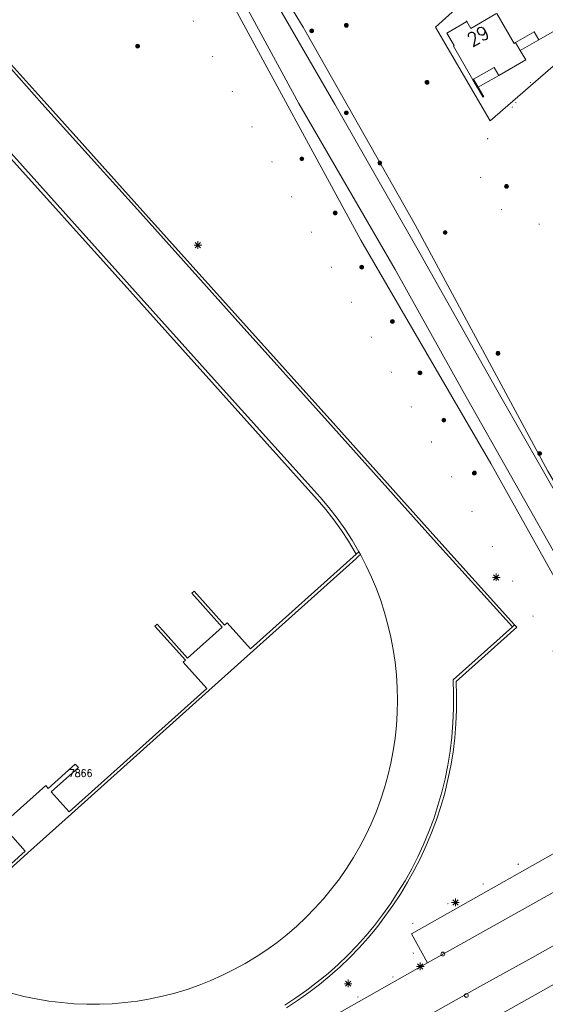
# Model space of a CAD drawing. Header units: metres. Extents: x 3 to 114181, y 112716 to 476231.
# Tile 61 of 90: x 112598 to 112667, y 475675 to 475804. Entities that reach past the tile are written whole.
import ezdxf
from ezdxf.enums import TextEntityAlignment as Align

# ---------------------------------------------------------------- set-up
doc = ezdxf.new("R2010")
doc.units = ezdxf.units.M
doc.header["$MEASUREMENT"] = 0
doc.linetypes.add('DGN Style 1', pattern=[5.201608, 0.008655, -5.192953])
doc.linetypes.add('DGN Style 3', pattern=[12.11689, 8.654921, -3.461969])
for name, color, linetype, lineweight in [('Cultuurscheiding BGT', 3, 'DGN Style 1', 0), ('Insteeksloot BGT', 4, 'Continuous', 0), ('Kadasterperceelnummers', 14, 'Continuous', 0), ('Kadasterpercelen', 14, 'Continuous', 13), ('Kant algemeen verharding BGT', 7, 'Continuous', 0), ('Kant water BGT', 4, 'Continuous', 0), ('Luifel H1 BGT', 1, 'DGN Style 3', 13), ('Muur BGT', 1, 'Continuous', 13), ('Onbegroeid terreindeel BGT', 7, 'Continuous', 0), ('Pand BGT', 7, 'Continuous', 13), ('Symbool Boom BGT', 3, 'Continuous', 0), ('Symbool Kolk BGT', 5, 'Continuous', 0), ('Symbool Lichtmast BGT', 7, 'Continuous', 0), ('Tekst Nummeraanduidingsreeks BGT', 7, 'Continuous', 0), ('Tussenmuur BGT', 7, 'Continuous', 13)]:
    doc.layers.add(name, color=color, linetype=linetype, lineweight=lineweight)
doc.styles.add('Style-STANDARD', font='STANDARD.shx')

# ---------------------------------------------------------------- blocks, each defined once
blk = doc.blocks.new('CELQ21')
at = {"layer": 'Symbool Lichtmast BGT'}
for p, q in [((-0.05, 0), (0.05, 0)), ((0.035, -0.034), (-0.035, 0.034)), ((0.035, 0.034), (-0.035, -0.034)), ((0, 0.053), (0, -0.047))]:
    blk.add_line(p, q, dxfattribs=at)
blk = doc.blocks.new('CELQ24_1')
at = {"layer": 'Symbool Kolk BGT'}
blk.add_circle((0, 0), 0.025, dxfattribs=at)
blk = doc.blocks.new('CELA07')
at = {"layer": 'Symbool Boom BGT'}
for radius in [0.025, 0.018, 0.011, 0.00407]:
    blk.add_circle((0, 0), radius, dxfattribs=at)

msp = doc.modelspace()

# ---------------------------------------------------------------- linework, layer by layer
at = {"layer": 'Cultuurscheiding BGT', "flags": 128}
for points in [[(112622.55, 475812.53), (112621.41, 475811.73), (112619.95, 475810.53), (112619.32, 475809.93), (112618.89, 475809.39), (112618.64, 475808.81), (112618.6, 475808.19), (112622.23, 475801.54), (112635.97, 475777.05), (112652.08, 475748.89), (112667.11, 475723.1), (112678.63, 475702.02)], [(112681.38, 475809.54), (112666.12, 475797.73), (112664.32, 475795.14), (112663.19, 475793.49)], [(112656.68, 475804.16), (112655.43, 475806.37)], [(112666.23, 475777.52), (112664.56, 475778.01), (112661.11, 475779.52), (112658.78, 475781.86), (112658.3, 475785.21), (112659.65, 475789.41), (112663.19, 475793.49)], [(112663.19, 475793.49), (112658.82, 475794.22)], [(112687.28, 475791.26), (112686.29, 475791.68), (112685.18, 475791.32), (112671.55, 475779.49), (112666.23, 475777.52)], [(112669.84, 475776.21), (112666.23, 475777.52)], [(112633.14, 475670.8), (112633.29, 475670.89), (112650.38, 475680.58), (112647.99, 475684.79), (112678.63, 475702.02)]]:
    msp.add_lwpolyline(points, dxfattribs=at)
at = {"layer": 'Insteeksloot BGT', "flags": 128}
for points in [[(112624.65, 475820.7), (112635.21, 475803.41), (112649.91, 475777.45), (112667.32, 475745.1), (112683.02, 475718.62), (112683.59, 475717.93), (112684.08, 475717.65)], [(112678.87, 475712.05), (112678.7, 475712.34), (112659.85, 475746.1), (112642.79, 475775.44), (112625.24, 475807.79), (112622.55, 475812.53)]]:
    msp.add_lwpolyline(points, dxfattribs=at)
at = {"layer": 'Kadasterpercelen', "linetype": 'Continuous', "flags": 128}
msp.add_lwpolyline([(112652.6, 475803.43), (112675.14, 475823.73), (112682.45, 475810.96), (112676.9, 475806.19), (112671.65, 475801.43), (112659.75, 475791.12)], close=True, dxfattribs=at)
at = {"layer": 'Kant algemeen verharding BGT', "flags": 128}
for points in [[(112678.17, 475700.59), (112649.45, 475684.33), (112651.55, 475680.53), (112680.38, 475696.66), (112678.17, 475700.59)], [(112665.34, 475681.2), (112658.41, 475677.42), (112612.68, 475651.62), (112614.85, 475647.77), (112685.55, 475687.47), (112683.34, 475691.42), (112665.34, 475681.2)], [(112651.55, 475680.53), (112633.6, 475670.35), (112629.86, 475668.26), (112618.04, 475661.65), (112599.99, 475651.59)]]:
    msp.add_lwpolyline(points, dxfattribs=at)
at = {"layer": 'Kant water BGT', "flags": 128}
for points in [[(112623.78, 475820.2), (112628.62, 475811.94), (112639.36, 475793.29), (112650.13, 475774.41), (112660.64, 475755.76), (112677.56, 475726.14), (112682.88, 475717.49), (112683.65, 475716.57), (112684.56, 475716.14)], [(112680.57, 475712.93), (112680.22, 475713.57), (112669.8, 475731.56), (112656.21, 475755.57), (112647.31, 475771.57), (112634.64, 475793.37), (112623.81, 475813.42), (112622.07, 475816.67), (112621.63, 475817.49), (112621.37, 475817.84), (112620.97, 475818.23)]]:
    msp.add_lwpolyline(points, dxfattribs=at)
at = {"layer": 'Luifel H1 BGT', "flags": 128}
for points in [[(112665.55, 475802.79), (112663.08, 475801.38), (112663.7, 475800.33)], [(112663.7, 475800.33), (112666.16, 475801.74), (112665.55, 475802.79)], [(112660.27, 475798.1), (112657.59, 475796.56)], [(112660.88, 475797.05), (112660.27, 475798.1)], [(112657.59, 475796.56), (112657.5, 475796.51)], [(112657.5, 475796.51), (112658.11, 475795.46)], [(112658.2, 475795.51), (112660.88, 475797.05)], [(112658.11, 475795.46), (112658.2, 475795.51)]]:
    msp.add_lwpolyline(points, dxfattribs=at)
at = {"layer": 'Muur BGT', "flags": 128}
for points in [[(112658.82, 475794.22), (112658.11, 475795.46), (112657.5, 475796.51)], [(112658.82, 475794.22), (112658.91, 475794.27), (112658.2, 475795.51), (112657.59, 475796.56)]]:
    msp.add_lwpolyline(points, dxfattribs=at)
at = {"layer": 'Onbegroeid terreindeel BGT', "flags": 128}
for points in [[(112589.63, 475805.43), (112591.07, 475804.15), (112592.2, 475803.04), (112593.82, 475801.35), (112600.92, 475793.4), (112613.86, 475779.01), (112626.29, 475765.15), (112639.18, 475750.8), (112652.33, 475736.12), (112662.68, 475724.67)], [(112577.49, 475804.88), (112578.95, 475804.06), (112580.38, 475803.17), (112581.3, 475802.57), (112581.61, 475802.35), (112582.98, 475801.34), (112584.3, 475800.27), (112585.57, 475799.15), (112586.8, 475797.98), (112587.97, 475796.75), (112597.21, 475786.45), (112610.87, 475771.25), (112623.14, 475757.59), (112635.48, 475743.87), (112637.44, 475741.67), (112638.58, 475740.33), (112639.67, 475738.94), (112640.69, 475737.5), (112641.65, 475736.02), (112642.54, 475734.51), (112642.74, 475734.15)], [(112591.37, 475804.4), (112592.51, 475803.31), (112594.09, 475801.58), (112601.21, 475793.67), (112614.18, 475779.24), (112626.6, 475765.4), (112639.51, 475751.04), (112652.64, 475736.39), (112662.97, 475724.92)], [(112642.19, 475734.2), (112642.05, 475734.42), (112641.18, 475735.89), (112640.25, 475737.32), (112639.25, 475738.71), (112638.2, 475740.06), (112637.08, 475741.35), (112635.1, 475743.58), (112622.83, 475757.23), (112610.54, 475770.92), (112596.85, 475786.16)], [(112642.74, 475734.15), (112642.42, 475733.87), (112642.14, 475733.6), (112622.84, 475716.28), (112604.78, 475700.08), (112599.03, 475694.91), (112588.3, 475685.27), (112588.24, 475685.21), (112584.87, 475682.14)], [(112595.63, 475698.61), (112601.41, 475703.8), (112601.74, 475703.42), (112605.3, 475706.61), (112605.7, 475706.16), (112602.15, 475702.98), (112604.48, 475700.35), (112622.55, 475716.56), (112619.46, 475720), (112619.75, 475720.25), (112615.74, 475724.73), (112616.05, 475725), (112620.04, 475720.55), (112624.59, 475724.6), (112620.59, 475729.07), (112620.9, 475729.35), (112624.89, 475724.89), (112625.22, 475725.18), (112628.31, 475721.75), (112642.19, 475734.2)], [(112642.19, 475734.2), (112642.54, 475734.51)], [(112644.2, 475731.18), (112643.5, 475732.68), (112642.74, 475734.15)], [(112642.74, 475734.15), (112643.5, 475732.68), (112644.2, 475731.18)], [(112596.91, 475676.53), (112598.53, 475676.11), (112600.16, 475675.77), (112601.81, 475675.5), (112603.47, 475675.29), (112605.13, 475675.15), (112606.8, 475675.08), (112608.47, 475675.08), (112610.13, 475675.15), (112611.8, 475675.29), (112613.46, 475675.5), (112615.11, 475675.78), (112616.75, 475676.13), (112618.37, 475676.54), (112619.97, 475677.02), (112621.55, 475677.58), (112623.1, 475678.2), (112624.63, 475678.89), (112626.13, 475679.63), (112627.6, 475680.44), (112629.03, 475681.31), (112630.43, 475682.23), (112631.79, 475683.21), (112633.1, 475684.25), (112634.37, 475685.35), (112635.59, 475686.5), (112636.76, 475687.7), (112637.89, 475688.94), (112638.95, 475690.23), (112639.97, 475691.56), (112640.92, 475692.93), (112641.81, 475694.35), (112642.64, 475695.8), (112643.42, 475697.28), (112644.14, 475698.79), (112644.79, 475700.33), (112645.37, 475701.9), (112645.89, 475703.49), (112646.33, 475705.1), (112646.72, 475706.73), (112647.04, 475708.37), (112647.29, 475710.02), (112647.46, 475711.68), (112647.56, 475713.35), (112647.6, 475715.02), (112647.56, 475716.69), (112647.46, 475718.35), (112647.28, 475720.01), (112647.04, 475721.66), (112646.73, 475723.3), (112646.35, 475724.93), (112645.91, 475726.52), (112645.4, 475728.1), (112644.83, 475729.65), (112644.2, 475731.18)], [(112662.97, 475724.92), (112663.26, 475724.6), (112655.3, 475717.48), (112655.36, 475715.63), (112655.35, 475713.77), (112655.27, 475711.91), (112655.11, 475710.06), (112654.89, 475708.21), (112654.59, 475706.38), (112654.22, 475704.58), (112653.79, 475702.81), (112653.28, 475701.05), (112652.71, 475699.31), (112652.07, 475697.6), (112651.36, 475695.91), (112650.61, 475694.27), (112649.8, 475692.67), (112648.92, 475691.1), (112647.99, 475689.56), (112647, 475688.05), (112645.95, 475686.59), (112644.88, 475685.18), (112643.75, 475683.81), (112642.57, 475682.49), (112641.33, 475681.21), (112640.05, 475679.99), (112638.72, 475678.81), (112637.35, 475677.69), (112635.94, 475676.62), (112634.49, 475675.58), (112633.02, 475674.6)], [(112662.97, 475724.92), (112662.68, 475724.67)], [(112662.68, 475724.67), (112654.9, 475717.67), (112654.97, 475715.8), (112654.96, 475713.92), (112654.88, 475712.04), (112654.73, 475710.17), (112654.5, 475708.31), (112654.19, 475706.46), (112653.84, 475704.68), (112653.41, 475702.92), (112652.91, 475701.17), (112652.35, 475699.45), (112651.71, 475697.75), (112651.01, 475696.08), (112650.26, 475694.46), (112649.46, 475692.86), (112648.59, 475691.3), (112647.66, 475689.78), (112646.67, 475688.29), (112645.63, 475686.83), (112644.56, 475685.44), (112643.45, 475684.08), (112642.28, 475682.77), (112641.06, 475681.51), (112639.79, 475680.29), (112638.48, 475679.13), (112637.11, 475678.02), (112635.71, 475676.95), (112634.27, 475675.92), (112632.81, 475674.94)], [(112587.96, 475685.52), (112598.72, 475695.18), (112596.42, 475697.77)]]:
    msp.add_lwpolyline(points, dxfattribs=at)
at = {"layer": 'Pand BGT', "flags": 128}
for points in [[(112660.49, 475805.15), (112657.22, 475803.23), (112656.68, 475804.16)], [(112663.08, 475801.38), (112665.55, 475802.79), (112666.16, 475801.74), (112669.65, 475803.74), (112668.95, 475804.97), (112668.35, 475806.02)], [(112657.5, 475796.51), (112654.93, 475800.93), (112655.03, 475800.98), (112654.07, 475802.64), (112656.68, 475804.16)], [(112657.59, 475796.56), (112660.27, 475798.1), (112660.88, 475797.05), (112664.43, 475799.1), (112663.7, 475800.33), (112663.08, 475801.38)], [(112657.59, 475796.56), (112657.5, 475796.51)]]:
    msp.add_lwpolyline(points, dxfattribs=at)
at = {"layer": 'Tussenmuur BGT', "flags": 128}
msp.add_lwpolyline([(112663.08, 475801.38), (112662.92, 475801.28), (112660.62, 475805.22), (112660.49, 475805.15)], dxfattribs=at)

# ---------------------------------------------------------------- block references
at = {"layer": 'Symbool Boom BGT', "xscale": 10, "yscale": 10, "zscale": 10}
for p in [(112640.88, 475803.66), (112636.32, 475802.92), (112613.49, 475800.92), (112651.48, 475796.17), (112640.88, 475792.15), (112635.04, 475786.12), (112645.27, 475785.58), (112661.91, 475782.51), (112639.42, 475779), (112653.85, 475776.44), (112642.89, 475771.88), (112646.91, 475764.76), (112660.79, 475760.56), (112650.56, 475758), (112653.67, 475751.79), (112666.27, 475747.41), (112657.69, 475744.85)]:
    msp.add_blockref('CELA07', p, dxfattribs=at)
at = {"layer": 'Symbool Kolk BGT', "xscale": 10, "yscale": 10, "zscale": 10}
for p in [(112653.54, 475681.67), (112656.64, 475676.24)]:
    msp.add_blockref('CELQ24_1', p, dxfattribs=at)
at = {"layer": 'Symbool Lichtmast BGT', "xscale": 10, "yscale": 10, "zscale": 10}
for p in [(112621.4, 475774.78), (112660.57, 475731.14), (112655.2, 475688.45), (112650.59, 475680.03), (112641.12, 475677.78)]:
    msp.add_blockref('CELQ21', p, dxfattribs=at)

# ---------------------------------------------------------------- texts
at = {"layer": 'Kadasterperceelnummers', "linetype": 'Continuous', "lineweight": 0, "style": 'Style-STANDARD'}
msp.add_text('7866', height=1, dxfattribs=at).set_placement((112605.99, 475705.43), align=Align.MIDDLE_CENTER)
at = {"layer": 'Tekst Nummeraanduidingsreeks BGT', "linetype": 'Continuous', "lineweight": 0, "style": 'Style-STANDARD'}
msp.add_text('29', height=1.8, rotation=29.6, dxfattribs=at).set_placement((112658.18, 475802.24), align=Align.MIDDLE_CENTER)

doc.saveas('drawing.dxf')
